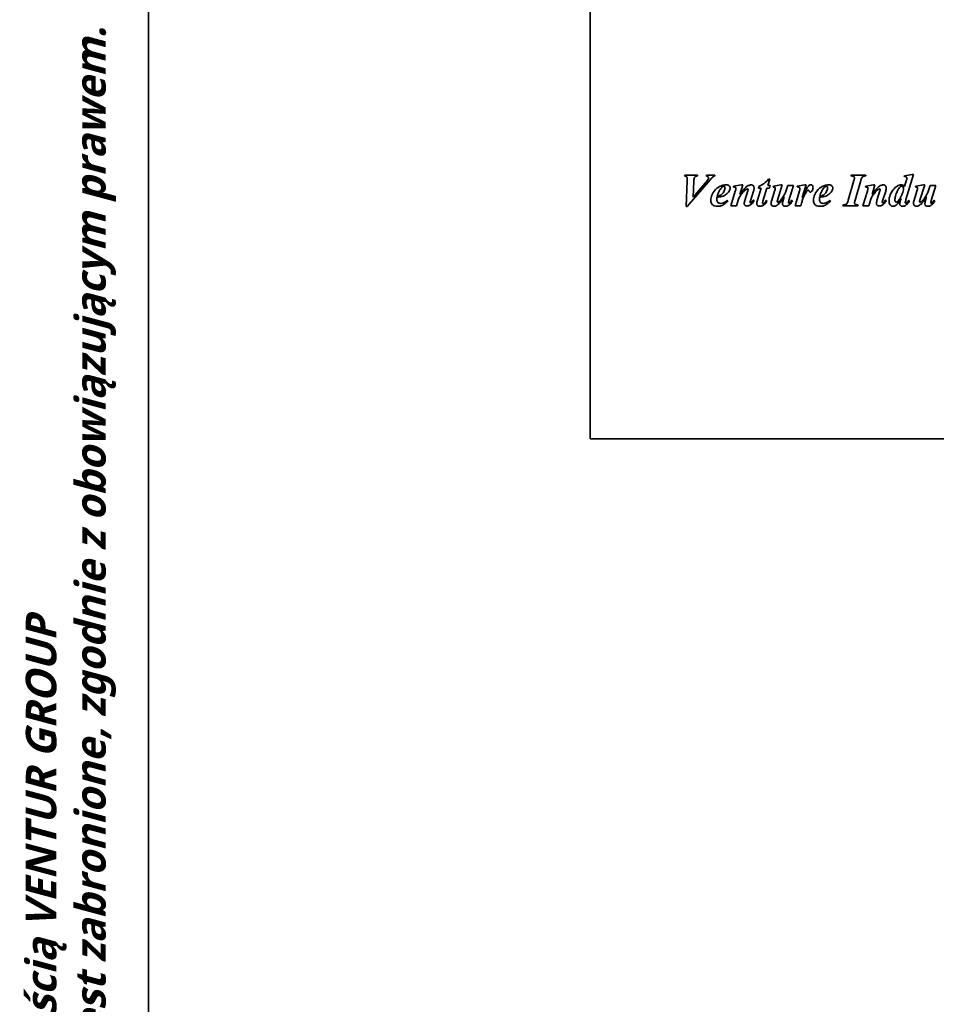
# Model space of a CAD drawing. Header units: millimetres. Extents: x 66 to 1674, y 20 to 1168.
# Tile 3 of 23: x 66 to 306, y 568 to 826. Entities that reach past the tile are written whole.
import ezdxf

# ---------------------------------------------------------------- set-up
doc = ezdxf.new("R2010")
doc.units = ezdxf.units.MM
doc.header["$LTSCALE"] = 4
for name, color, linetype, lineweight, true_color in [('Krawędzie widoczne(ISO)', 7, 'Continuous', 35, 0x262659), ('Symbole(ISO)', 7, 'Continuous', 25, 0x262659), ('Szkic(ISO)', 7, 'Continuous', 35, 0x262659)]:
    doc.layers.add(name, color=color, linetype=linetype, lineweight=lineweight, true_color=true_color)
doc.styles.add('1_5', font='txt')

# ---------------------------------------------------------------- blocks, each defined once
blk = doc.blocks.new('Ramki Ramka A3')
at = {"layer": 'Szkic(ISO)'}
blk.add_line((25, 4.999), (25, 291.999), dxfattribs=at)
blk.add_line((25, 4.999), (25, 291.999), dxfattribs=at)
at = {"layer": 'Symbole(ISO)', "color": 7, "insert": (16.963, 7.464), "char_height": 2, "attachment_point": 1, "rotation": 90, "line_spacing_factor": 0.968047, "style": '1_5'}
blk.add_mtext('\\fTrebuchet MS|b1|i1;\\H2.0000;This drawing remains in the property of VENTUR GROUP.                               Rysunek ten pozostaje własnością VENTUR GROUP\\P\\fTrebuchet MS|b1|i1;\\H2.0000;Unauthorized use is prohibited according to applicable law.                          Ich nieautoryzowane użycie jest zabronione, zgodnie z obowiązującym prawem.', dxfattribs=at)

msp = doc.modelspace()

# ---------------------------------------------------------------- linework, layer by layer
at = {"layer": 'Krawędzie widoczne(ISO)'}
for p, q in [((215.577, 849.478), (215.577, 715.878)), ((240.364, 784.96), (240.292, 784.744)), ((240.364, 784.96), (243.723, 784.96)), ((243.658, 784.744), (243.723, 784.96)), ((246.03, 784.96), (245.945, 784.744)), ((246.03, 784.96), (248.239, 784.96)), ((248.239, 784.744), (248.239, 784.96)), ((283.893, 784.96), (283.828, 784.744)), ((283.893, 784.96), (287.808, 784.96)), ((287.73, 784.744), (287.808, 784.96)), ((297.886, 784.79), (297.834, 784.561)), ((299.913, 785.143), (297.886, 784.79)), ((298.279, 778.548), (300.279, 785.143)), ((299.913, 785.143), (300.279, 785.143)), ((241.004, 783.47), (240.743, 776.777)), ((241.004, 776.777), (246.971, 783.711)), ((242.56, 779.234), (242.749, 783.404)), ((245.677, 782.862), (242.56, 779.234)), ((253.154, 782.078), (253.089, 781.855)), ((255.2, 782.43), (253.154, 782.078)), ((254.808, 779.901), (255.573, 782.43)), ((255.2, 782.43), (255.573, 782.43)), ((260.39, 781.587), (259.39, 778.391)), ((259.749, 782.025), (259.638, 781.587)), ((260.39, 781.587), (259.638, 781.587)), ((260.814, 778.123), (261.886, 781.587)), ((262.553, 781.587), (261.886, 781.587)), ((262.096, 782.267), (262.599, 783.875)), ((262.096, 782.267), (262.756, 782.267)), ((262.279, 783.875), (262.599, 783.875)), ((262.553, 781.587), (262.756, 782.267)), ((263.56, 782.078), (263.507, 781.855)), ((265.553, 782.43), (263.56, 782.078)), ((264.645, 778.424), (265.906, 782.43)), ((265.553, 782.43), (265.906, 782.43)), ((267.305, 782.215), (266.749, 780.411)), ((268.801, 782.267), (267.305, 782.215)), ((267.625, 778.345), (268.801, 782.267)), ((269.801, 782.038), (269.749, 781.868)), ((271.775, 782.43), (269.801, 782.038)), ((271.122, 779.117), (272.167, 782.43)), ((271.775, 782.43), (272.167, 782.43)), ((284.651, 783.522), (283.18, 778.398)), ((284.965, 778.398), (286.422, 783.522)), ((287.749, 782.078), (287.684, 781.855)), ((289.795, 782.43), (287.749, 782.078)), ((289.403, 779.901), (290.167, 782.43)), ((289.795, 782.43), (290.167, 782.43)), ((298.331, 783.43), (297.873, 781.966)), ((300.841, 782.078), (300.788, 781.855)), ((302.834, 782.43), (300.841, 782.078)), ((301.926, 778.424), (303.187, 782.43)), ((302.834, 782.43), (303.187, 782.43)), ((304.586, 782.215), (304.03, 780.411)), ((306.082, 782.267), (304.586, 782.215)), ((304.906, 778.345), (306.082, 782.267)), ((253.573, 780.738), (252.429, 776.96)), ((256.88, 780.816), (256.076, 778.287)), ((257.566, 778.267), (258.37, 780.751)), ((263.867, 780.777), (263.122, 778.417)), ((266.396, 779.274), (266.102, 778.274)), ((270.409, 780.868), (269.285, 776.96)), ((288.167, 780.738), (287.024, 776.96)), ((291.475, 780.816), (290.671, 778.287)), ((292.161, 778.267), (292.965, 780.751)), ((296.978, 778.849), (296.788, 778.247)), ((301.148, 780.777), (300.403, 778.417)), ((303.677, 779.274), (303.383, 778.274)), ((241.004, 776.777), (240.743, 776.777)), ((251.664, 778.215), (251.488, 778.365)), ((253.939, 776.96), (252.429, 776.96)), ((253.939, 776.96), (254.448, 778.711)), ((258.54, 778.326), (258.318, 778.457)), ((261.926, 778.162), (261.716, 778.293)), ((268.547, 778.228), (268.344, 778.365)), ((270.73, 776.96), (269.285, 776.96)), ((278.533, 778.215), (278.357, 778.365)), ((281.808, 777.176), (281.743, 776.96)), ((285.71, 776.96), (281.743, 776.96)), ((285.71, 776.96), (285.769, 777.176)), ((288.533, 776.96), (287.024, 776.96)), ((288.533, 776.96), (289.043, 778.711)), ((293.135, 778.326), (292.913, 778.457)), ((299.207, 778.254), (298.991, 778.365)), ((305.828, 778.228), (305.625, 778.365)), ((215.577, 715.878), (387.077, 715.878))]:
    msp.add_line(p, q, dxfattribs=at)
for points, knots in [([(241.024, 784.084), (241.024, 784.183), (241.012, 784.287), (240.957, 784.439), (240.926, 784.494), (240.856, 784.571), (240.814, 784.609), (240.619, 784.701), (240.462, 784.731), (240.292, 784.744)], [0, 0, 0, 0, 0.029694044, 0.029694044, 0.048692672, 0.048692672, 0.06069679, 0.06069679, 0.079737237, 0.079737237, 0.079737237, 0.079737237]), ([(241.004, 783.47), (241.009, 783.623), (241.014, 783.771), (241.022, 784.005), (241.024, 784.072), (241.024, 784.084)], [0, 0, 0, 0, 0.045916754, 0.045916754, 0.075366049, 0.075366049, 0.075366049, 0.075366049]), ([(243.658, 784.744), (243.53, 784.744), (243.401, 784.727), (243.195, 784.646), (243.117, 784.597), (242.988, 784.472), (242.942, 784.404), (242.807, 784.088), (242.764, 783.765), (242.749, 783.404)], [0, 0, 0, 0, 0.0382483, 0.0382483, 0.06639284, 0.06639284, 0.09206138, 0.09206138, 0.15116177, 0.15116177, 0.15116177, 0.15116177]), ([(245.677, 782.862), (245.99, 783.221), (246.311, 783.612), (246.442, 783.858), (246.499, 783.962), (246.558, 784.157), (246.573, 784.232), (246.573, 784.306)], [0, 0, 0, 0, 0.14282043, 0.14282043, 0.16066302, 0.16066302, 0.17096109, 0.17096109, 0.17096109, 0.17096109]), ([(246.573, 784.306), (246.573, 784.349), (246.565, 784.39), (246.532, 784.469), (246.507, 784.505), (246.431, 784.586), (246.381, 784.617), (246.217, 784.691), (246.079, 784.723), (245.945, 784.744)], [0, 0, 0, 0, 0.012788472, 0.012788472, 0.025855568, 0.025855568, 0.045951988, 0.045951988, 0.082984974, 0.082984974, 0.082984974, 0.082984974]), ([(247.775, 784.535), (247.672, 784.458), (247.551, 784.342), (247.287, 784.071), (247.118, 783.882), (246.971, 783.711)], [0, 0, 0, 0, 0.038620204, 0.038620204, 0.095336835, 0.095336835, 0.095336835, 0.095336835]), ([(248.239, 784.744), (248.151, 784.722), (248.063, 784.693), (247.907, 784.623), (247.838, 784.584), (247.775, 784.535)], [0, 0, 0, 0, 0.027336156, 0.027336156, 0.051113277, 0.051113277, 0.051113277, 0.051113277]), ([(284.788, 784.234), (284.788, 784.295), (284.779, 784.355), (284.737, 784.458), (284.709, 784.5), (284.621, 784.588), (284.57, 784.613), (284.362, 784.699), (284.061, 784.73), (283.828, 784.744)], [0, 0, 0, 0, 0.01817234, 0.01817234, 0.03358083, 0.03358083, 0.05534909, 0.05534909, 0.1694559, 0.1694559, 0.1694559, 0.1694559]), ([(284.651, 783.522), (284.69, 783.654), (284.728, 783.799), (284.772, 784.029), (284.788, 784.138), (284.788, 784.234)], [0, 0, 0, 0, 0.041355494, 0.041355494, 0.06995545, 0.06995545, 0.06995545, 0.06995545]), ([(287.73, 784.744), (287.548, 784.744), (287.358, 784.723), (287.045, 784.609), (286.955, 784.542), (286.829, 784.428), (286.768, 784.344), (286.595, 784.055), (286.498, 783.785), (286.422, 783.522)], [0, 0, 0, 0, 0.05437574, 0.05437574, 0.09990071, 0.09990071, 0.16057011, 0.16057011, 0.31029582, 0.31029582, 0.31029582, 0.31029582]), ([(298.069, 784.581), (298.034, 784.581), (297.997, 784.579), (297.919, 784.572), (297.876, 784.567), (297.834, 784.561)], [0, 0, 0, 0, 0.010690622, 0.010690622, 0.02343122, 0.02343122, 0.02343122, 0.02343122]), ([(298.507, 784.228), (298.507, 784.269), (298.5, 784.308), (298.469, 784.383), (298.446, 784.417), (298.389, 784.476), (298.348, 784.512), (298.253, 784.554), (298.22, 784.564), (298.147, 784.578), (298.108, 784.581), (298.069, 784.581)], [0, 0, 0, 0, 0.012289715, 0.012289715, 0.024435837, 0.024435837, 0.036968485, 0.036968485, 0.043518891, 0.043518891, 0.050701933, 0.050701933, 0.050701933, 0.050701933]), ([(298.331, 783.43), (298.379, 783.581), (298.429, 783.752), (298.487, 784.016), (298.507, 784.133), (298.507, 784.228)], [0, 0, 0, 0, 0.047494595, 0.047494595, 0.080826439, 0.080826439, 0.080826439, 0.080826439]), ([(247.18, 778.359), (247.18, 778.841), (247.285, 779.305), (247.622, 780.111), (247.901, 780.66), (248.912, 781.669), (249.429, 781.95), (249.999, 782.207), (250.242, 782.291), (250.735, 782.402), (250.979, 782.43), (251.226, 782.43)], [0, 0, 0, 0, 0.14493958, 0.14493958, 0.26226174, 0.26226174, 0.37075074, 0.37075074, 0.44723711, 0.44723711, 0.52038222, 0.52038222, 0.52038222, 0.52038222]), ([(248.854, 779.483), (249.409, 779.566), (249.645, 779.676), (250.009, 779.886), (250.188, 780.072), (250.498, 780.422), (250.638, 780.706), (250.771, 781.011), (250.819, 781.149), (250.882, 781.42), (250.899, 781.552), (250.899, 781.685)], [0, 0, 0, 0, 0.1684323, 0.1684323, 0.4616733, 0.4616733, 1.2309216, 1.2309216, 1.8233308, 1.8233308, 2.3682115, 2.3682115, 2.3682115, 2.3682115]), ([(249.939, 781.646), (249.701, 781.385), (249.507, 781.074), (249.144, 780.356), (248.983, 779.915), (248.854, 779.483)], [0, 0, 0, 0, 0.10604725, 0.10604725, 0.24156262, 0.24156262, 0.24156262, 0.24156262]), ([(250.573, 782.038), (250.517, 782.038), (250.462, 782.027), (250.329, 781.978), (250.251, 781.93), (250.095, 781.81), (250.012, 781.728), (249.939, 781.646)], [0, 0, 0, 0, 0.016695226, 0.016695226, 0.042769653, 0.042769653, 0.075902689, 0.075902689, 0.075902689, 0.075902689]), ([(250.899, 781.685), (250.899, 781.739), (250.892, 781.794), (250.852, 781.894), (250.825, 781.926), (250.778, 781.974), (250.745, 781.997), (250.665, 782.031), (250.619, 782.038), (250.573, 782.038)], [0, 0, 0, 0, 0.016177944, 0.016177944, 0.032444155, 0.032444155, 0.057032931, 0.057032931, 0.085315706, 0.085315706, 0.085315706, 0.085315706]), ([(251.226, 782.43), (251.389, 782.43), (251.558, 782.412), (251.856, 782.302), (251.939, 782.231), (252.058, 782.121), (252.12, 782.038), (252.187, 781.89), (252.204, 781.836), (252.227, 781.721), (252.233, 781.661), (252.233, 781.6)], [0, 0, 0, 0, 0.04870341, 0.04870341, 0.09504026, 0.09504026, 0.17922393, 0.17922393, 0.22533582, 0.22533582, 0.2738764, 0.2738764, 0.2738764, 0.2738764]), ([(252.233, 781.6), (252.233, 781.456), (252.212, 781.315), (252.128, 781.031), (252.064, 780.893), (251.984, 780.764)], [0, 0, 0, 0, 0.04327785, 0.04327785, 0.088881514, 0.088881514, 0.088881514, 0.088881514]), ([(253.743, 781.535), (253.743, 781.575), (253.737, 781.615), (253.707, 781.69), (253.686, 781.715), (253.646, 781.756), (253.617, 781.775), (253.523, 781.822), (253.462, 781.833), (253.323, 781.852), (253.202, 781.855), (253.089, 781.855)], [0, 0, 0, 0, 0.01205957, 0.01205957, 0.02425067, 0.02425067, 0.04390745, 0.04390745, 0.08332371, 0.08332371, 0.16645921, 0.16645921, 0.16645921, 0.16645921]), ([(253.573, 780.738), (253.617, 780.889), (253.663, 781.06), (253.719, 781.323), (253.74, 781.442), (253.743, 781.535)], [0, 0, 0, 0, 0.047303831, 0.047303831, 0.080499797, 0.080499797, 0.080499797, 0.080499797]), ([(254.808, 779.901), (255.014, 780.192), (255.239, 780.501), (255.605, 780.979), (255.806, 781.234), (255.978, 781.417)], [0, 0, 0, 0, 0.10693552, 0.10693552, 0.18207979, 0.18207979, 0.18207979, 0.18207979]), ([(255.978, 781.417), (256.32, 781.772), (256.654, 782.058), (257.013, 782.245), (257.167, 782.323), (257.481, 782.41), (257.608, 782.43), (257.736, 782.43)], [0, 0, 0, 0, 0.14789226, 0.14789226, 0.17850336, 0.17850336, 0.19824956, 0.19824956, 0.19824956, 0.19824956]), ([(257.736, 782.43), (257.836, 782.43), (257.932, 782.413), (258.112, 782.338), (258.189, 782.285), (258.342, 782.139), (258.405, 782.049), (258.475, 781.888), (258.495, 781.824), (258.521, 781.686), (258.527, 781.614), (258.527, 781.542)], [0, 0, 0, 0, 0.0298629, 0.0298629, 0.05830239, 0.05830239, 0.09352356, 0.09352356, 0.11538919, 0.11538919, 0.13893266, 0.13893266, 0.13893266, 0.13893266]), ([(258.527, 781.542), (258.527, 781.422), (258.511, 781.299), (258.459, 781.037), (258.417, 780.89), (258.37, 780.751)], [0, 0, 0, 0, 0.035941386, 0.035941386, 0.080191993, 0.080191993, 0.080191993, 0.080191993]), ([(259.749, 782.025), (260.186, 782.192), (260.614, 782.403), (260.999, 782.674), (261.003, 782.676), (261.006, 782.678)], [0, 0, 0, 0, 0.14020322, 0.14020322, 0.1413088, 0.1413088, 0.1413088, 0.1413088]), ([(264.03, 781.555), (264.03, 781.591), (264.024, 781.626), (264.002, 781.68), (263.987, 781.708), (263.933, 781.764), (263.901, 781.786), (263.829, 781.821), (263.792, 781.833), (263.662, 781.853), (263.579, 781.855), (263.507, 781.855)], [0, 0, 0, 0, 0.01083038, 0.01083038, 0.017452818, 0.017452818, 0.023763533, 0.023763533, 0.030604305, 0.030604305, 0.038887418, 0.038887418, 0.038887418, 0.038887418]), ([(263.867, 780.777), (263.909, 780.927), (263.956, 781.102), (264.012, 781.367), (264.03, 781.477), (264.03, 781.555)], [0, 0, 0, 0, 0.046900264, 0.046900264, 0.080891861, 0.080891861, 0.080891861, 0.080891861]), ([(270.52, 781.45), (270.52, 781.506), (270.514, 781.563), (270.479, 781.653), (270.459, 781.686), (270.393, 781.755), (270.351, 781.784), (270.253, 781.83), (270.201, 781.843), (270.006, 781.866), (269.861, 781.868), (269.749, 781.868)], [0, 0, 0, 0, 0.016660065, 0.016660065, 0.028964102, 0.028964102, 0.043477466, 0.043477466, 0.0594863, 0.0594863, 0.081502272, 0.081502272, 0.081502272, 0.081502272]), ([(270.409, 780.868), (270.438, 780.982), (270.47, 781.116), (270.508, 781.313), (270.52, 781.394), (270.52, 781.45)], [0, 0, 0, 0, 0.035187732, 0.035187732, 0.060047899, 0.060047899, 0.060047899, 0.060047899]), ([(271.122, 779.117), (271.323, 779.572), (271.539, 780.043), (272.022, 781.023), (272.414, 781.77), (272.73, 782.097)], [0, 0, 0, 0, 0.14949151, 0.14949151, 0.33091455, 0.33091455, 0.33091455, 0.33091455]), ([(272.73, 782.097), (272.824, 782.196), (272.934, 782.286), (273.11, 782.374), (273.166, 782.395), (273.281, 782.423), (273.338, 782.43), (273.396, 782.43)], [0, 0, 0, 0, 0.041112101, 0.041112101, 0.059143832, 0.059143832, 0.076540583, 0.076540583, 0.076540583, 0.076540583]), ([(273.396, 782.43), (273.466, 782.43), (273.534, 782.419), (273.656, 782.369), (273.706, 782.335), (273.789, 782.254), (273.835, 782.199), (273.896, 782.059), (273.912, 782.001), (273.934, 781.875), (273.939, 781.806), (273.939, 781.738)], [0, 0, 0, 0, 0.020933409, 0.020933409, 0.039426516, 0.039426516, 0.055586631, 0.055586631, 0.065835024, 0.065835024, 0.077607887, 0.077607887, 0.077607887, 0.077607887]), ([(273.939, 781.738), (273.939, 781.561), (273.919, 781.385), (273.826, 781.057), (273.758, 780.911), (273.664, 780.777)], [0, 0, 0, 0, 0.05296573, 0.05296573, 0.1020289, 0.1020289, 0.1020289, 0.1020289]), ([(274.05, 778.359), (274.05, 778.841), (274.155, 779.305), (274.491, 780.111), (274.771, 780.66), (275.782, 781.669), (276.299, 781.95), (276.868, 782.207), (277.112, 782.291), (277.605, 782.402), (277.849, 782.43), (278.096, 782.43)], [0, 0, 0, 0, 0.14493958, 0.14493958, 0.26226174, 0.26226174, 0.37075074, 0.37075074, 0.44723711, 0.44723711, 0.52038222, 0.52038222, 0.52038222, 0.52038222]), ([(275.723, 779.483), (276.278, 779.566), (276.515, 779.676), (276.878, 779.886), (277.057, 780.072), (277.367, 780.422), (277.508, 780.706), (277.64, 781.011), (277.688, 781.149), (277.751, 781.42), (277.769, 781.552), (277.769, 781.685)], [0, 0, 0, 0, 0.1684323, 0.1684323, 0.4616733, 0.4616733, 1.2309216, 1.2309216, 1.8233308, 1.8233308, 2.3682115, 2.3682115, 2.3682115, 2.3682115]), ([(276.808, 781.646), (276.57, 781.385), (276.376, 781.074), (276.013, 780.356), (275.852, 779.915), (275.723, 779.483)], [0, 0, 0, 0, 0.10604725, 0.10604725, 0.24156262, 0.24156262, 0.24156262, 0.24156262]), ([(277.442, 782.038), (277.386, 782.038), (277.332, 782.027), (277.198, 781.978), (277.12, 781.93), (276.964, 781.81), (276.882, 781.728), (276.808, 781.646)], [0, 0, 0, 0, 0.016695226, 0.016695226, 0.042769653, 0.042769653, 0.075902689, 0.075902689, 0.075902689, 0.075902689]), ([(277.769, 781.685), (277.769, 781.739), (277.761, 781.794), (277.721, 781.894), (277.694, 781.926), (277.647, 781.974), (277.614, 781.997), (277.534, 782.031), (277.488, 782.038), (277.442, 782.038)], [0, 0, 0, 0, 0.016177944, 0.016177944, 0.032444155, 0.032444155, 0.057032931, 0.057032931, 0.085315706, 0.085315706, 0.085315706, 0.085315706]), ([(278.096, 782.43), (278.258, 782.43), (278.427, 782.412), (278.725, 782.302), (278.808, 782.231), (278.927, 782.121), (278.989, 782.038), (279.056, 781.89), (279.073, 781.836), (279.097, 781.721), (279.102, 781.661), (279.102, 781.6)], [0, 0, 0, 0, 0.04870341, 0.04870341, 0.09504026, 0.09504026, 0.17922393, 0.17922393, 0.22533582, 0.22533582, 0.2738764, 0.2738764, 0.2738764, 0.2738764]), ([(279.102, 781.6), (279.102, 781.456), (279.081, 781.315), (278.997, 781.031), (278.933, 780.893), (278.854, 780.764)], [0, 0, 0, 0, 0.04327785, 0.04327785, 0.088881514, 0.088881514, 0.088881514, 0.088881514]), ([(288.337, 781.535), (288.337, 781.575), (288.332, 781.615), (288.301, 781.69), (288.281, 781.715), (288.241, 781.756), (288.211, 781.775), (288.117, 781.822), (288.057, 781.833), (287.917, 781.852), (287.796, 781.855), (287.684, 781.855)], [0, 0, 0, 0, 0.01205957, 0.01205957, 0.02425067, 0.02425067, 0.04390745, 0.04390745, 0.08332371, 0.08332371, 0.16645921, 0.16645921, 0.16645921, 0.16645921]), ([(288.167, 780.738), (288.211, 780.889), (288.258, 781.06), (288.314, 781.323), (288.335, 781.442), (288.337, 781.535)], [0, 0, 0, 0, 0.047303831, 0.047303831, 0.080499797, 0.080499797, 0.080499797, 0.080499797]), ([(289.403, 779.901), (289.609, 780.192), (289.834, 780.501), (290.2, 780.979), (290.401, 781.234), (290.573, 781.417)], [0, 0, 0, 0, 0.10693552, 0.10693552, 0.18207979, 0.18207979, 0.18207979, 0.18207979]), ([(290.573, 781.417), (290.915, 781.772), (291.249, 782.058), (291.608, 782.245), (291.762, 782.323), (292.076, 782.41), (292.203, 782.43), (292.331, 782.43)], [0, 0, 0, 0, 0.14789226, 0.14789226, 0.17850336, 0.17850336, 0.19824956, 0.19824956, 0.19824956, 0.19824956]), ([(292.331, 782.43), (292.43, 782.43), (292.527, 782.413), (292.706, 782.338), (292.784, 782.285), (292.937, 782.139), (293, 782.049), (293.07, 781.888), (293.089, 781.824), (293.116, 781.686), (293.122, 781.614), (293.122, 781.542)], [0, 0, 0, 0, 0.0298629, 0.0298629, 0.05830239, 0.05830239, 0.09352356, 0.09352356, 0.11538919, 0.11538919, 0.13893266, 0.13893266, 0.13893266, 0.13893266]), ([(293.122, 781.542), (293.122, 781.422), (293.106, 781.299), (293.054, 781.037), (293.012, 780.89), (292.965, 780.751)], [0, 0, 0, 0, 0.035941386, 0.035941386, 0.080191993, 0.080191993, 0.080191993, 0.080191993]), ([(293.834, 778.208), (293.834, 778.756), (293.949, 779.283), (294.221, 779.936), (294.471, 780.527), (295.201, 781.477), (295.576, 781.847), (296.16, 782.22), (296.35, 782.297), (296.676, 782.399), (296.858, 782.43), (297.043, 782.43)], [0, 0, 0, 0, 0.16478217, 0.16478217, 0.21222064, 0.21222064, 0.24369095, 0.24369095, 0.26254227, 0.26254227, 0.28488027, 0.28488027, 0.28488027, 0.28488027]), ([(296.73, 781.901), (296.595, 781.781), (296.474, 781.618), (296.221, 781.223), (296.081, 780.937), (295.845, 780.403), (295.65, 779.934), (295.437, 779.124), (295.377, 778.787), (295.377, 778.463)], [0, 0, 0, 0, 0.05428668, 0.05428668, 0.14141493, 0.14141493, 0.23073198, 0.23073198, 0.28703431, 0.28703431, 0.28703431, 0.28703431]), ([(296.128, 778.097), (296.331, 778.276), (296.507, 778.51), (296.953, 779.206), (297.192, 779.759), (297.497, 780.542), (297.625, 781.009), (297.625, 781.404)], [0, 0, 0, 0, 0.08111457, 0.08111457, 0.2490169, 0.2490169, 0.5036636, 0.5036636, 0.5036636, 0.5036636]), ([(297.148, 782.097), (297.094, 782.097), (297.042, 782.086), (296.895, 782.032), (296.806, 781.969), (296.73, 781.901)], [0, 0, 0, 0, 0.01613387, 0.01613387, 0.046820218, 0.046820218, 0.046820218, 0.046820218]), ([(297.043, 782.43), (297.161, 782.43), (297.275, 782.411), (297.454, 782.337), (297.525, 782.296), (297.704, 782.149), (297.795, 782.056), (297.873, 781.966)], [0, 0, 0, 0, 0.035232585, 0.035232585, 0.057962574, 0.057962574, 0.082223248, 0.082223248, 0.082223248, 0.082223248]), ([(297.625, 781.404), (297.625, 781.518), (297.614, 781.64), (297.558, 781.814), (297.527, 781.877), (297.467, 781.947), (297.428, 781.992), (297.337, 782.052), (297.302, 782.069), (297.226, 782.092), (297.187, 782.097), (297.148, 782.097)], [0, 0, 0, 0, 0.033969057, 0.033969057, 0.054840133, 0.054840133, 0.061446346, 0.061446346, 0.065221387, 0.065221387, 0.068970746, 0.068970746, 0.068970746, 0.068970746]), ([(301.311, 781.555), (301.311, 781.591), (301.305, 781.626), (301.283, 781.68), (301.269, 781.708), (301.214, 781.764), (301.182, 781.786), (301.11, 781.821), (301.073, 781.833), (300.943, 781.853), (300.86, 781.855), (300.788, 781.855)], [0, 0, 0, 0, 0.01083038, 0.01083038, 0.017452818, 0.017452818, 0.023763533, 0.023763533, 0.030604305, 0.030604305, 0.038887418, 0.038887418, 0.038887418, 0.038887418]), ([(301.148, 780.777), (301.191, 780.927), (301.237, 781.102), (301.293, 781.367), (301.311, 781.477), (301.311, 781.555)], [0, 0, 0, 0, 0.046900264, 0.046900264, 0.080891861, 0.080891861, 0.080891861, 0.080891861]), ([(248.801, 779.176), (248.786, 779.062), (248.772, 778.944), (248.755, 778.736), (248.749, 778.636), (248.749, 778.542)], [0, 0, 0, 0, 0.034438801, 0.034438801, 0.062764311, 0.062764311, 0.062764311, 0.062764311]), ([(249.958, 779.352), (249.796, 779.308), (249.62, 779.275), (249.241, 779.217), (249.016, 779.193), (248.801, 779.176)], [0, 0, 0, 0, 0.05041163, 0.05041163, 0.11529702, 0.11529702, 0.11529702, 0.11529702]), ([(251.984, 780.764), (251.787, 780.441), (251.538, 780.164), (251.017, 779.786), (250.603, 779.528), (249.958, 779.352)], [0, 0, 0, 0, 0.11364175, 0.11364175, 0.1931077, 0.1931077, 0.1931077, 0.1931077]), ([(256.174, 781.038), (255.859, 780.761), (255.575, 780.434), (254.999, 779.665), (254.707, 779.187), (254.448, 778.711)], [0, 0, 0, 0, 0.12596929, 0.12596929, 0.28866366, 0.28866366, 0.28866366, 0.28866366]), ([(256.769, 781.345), (256.715, 781.345), (256.661, 781.334), (256.474, 781.27), (256.327, 781.171), (256.174, 781.038)], [0, 0, 0, 0, 0.016172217, 0.016172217, 0.059204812, 0.059204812, 0.059204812, 0.059204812]), ([(256.965, 781.182), (256.965, 781.2), (256.962, 781.217), (256.948, 781.25), (256.937, 781.265), (256.912, 781.292), (256.892, 781.31), (256.85, 781.331), (256.835, 781.336), (256.802, 781.344), (256.786, 781.345), (256.769, 781.345)], [0, 0, 0, 0, 0.00536264, 0.00536264, 0.010830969, 0.010830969, 0.016322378, 0.016322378, 0.019227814, 0.019227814, 0.022235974, 0.022235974, 0.022235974, 0.022235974]), ([(256.88, 780.816), (256.903, 780.884), (256.927, 780.961), (256.955, 781.083), (256.965, 781.137), (256.965, 781.182)], [0, 0, 0, 0, 0.021673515, 0.021673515, 0.037398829, 0.037398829, 0.037398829, 0.037398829]), ([(266.396, 779.274), (266.207, 778.997), (266.004, 778.704), (265.665, 778.236), (265.457, 777.958), (265.292, 777.77)], [0, 0, 0, 0, 0.10055034, 0.10055034, 0.17554661, 0.17554661, 0.17554661, 0.17554661]), ([(265.416, 778.391), (265.629, 778.627), (265.828, 778.893), (266.274, 779.553), (266.525, 779.987), (266.749, 780.411)], [0, 0, 0, 0, 0.09547264, 0.09547264, 0.23929755, 0.23929755, 0.23929755, 0.23929755]), ([(272.553, 781.012), (272.514, 780.991), (272.474, 780.958), (272.377, 780.864), (272.262, 780.747), (271.819, 780.02), (271.406, 779.094), (271.112, 778.27), (271.001, 777.9), (270.852, 777.394), (270.79, 777.175), (270.73, 776.96)], [0, 0, 0, 0, 0.01340647, 0.01340647, 0.03566767, 0.03566767, 0.07675092, 0.07675092, 0.09734499, 0.09734499, 0.11232346, 0.11232346, 0.11232346, 0.11232346]), ([(272.671, 781.045), (272.652, 781.045), (272.633, 781.042), (272.594, 781.031), (272.573, 781.022), (272.553, 781.012)], [0, 0, 0, 0, 0.005625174, 0.005625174, 0.012267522, 0.012267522, 0.012267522, 0.012267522]), ([(273.279, 780.528), (273.228, 780.528), (273.178, 780.537), (273.09, 780.573), (273.053, 780.597), (272.972, 780.677), (272.945, 780.73), (272.872, 780.868), (272.814, 780.968), (272.767, 781.01), (272.756, 781.018), (272.734, 781.03), (272.722, 781.036), (272.696, 781.043), (272.684, 781.045), (272.671, 781.045)], [0, 0, 0, 0, 0.0152511, 0.0152511, 0.02860892, 0.02860892, 0.04929581, 0.04929581, 0.13145711, 0.13145711, 0.15080557, 0.15080557, 0.17520852, 0.17520852, 0.19847099, 0.19847099, 0.19847099, 0.19847099]), ([(273.664, 780.777), (273.616, 780.706), (273.556, 780.638), (273.452, 780.571), (273.419, 780.555), (273.349, 780.534), (273.314, 780.528), (273.279, 780.528)], [0, 0, 0, 0, 0.025840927, 0.025840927, 0.03689606, 0.03689606, 0.047626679, 0.047626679, 0.047626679, 0.047626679]), ([(275.671, 779.176), (275.655, 779.062), (275.641, 778.944), (275.624, 778.736), (275.618, 778.636), (275.618, 778.542)], [0, 0, 0, 0, 0.034438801, 0.034438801, 0.062764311, 0.062764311, 0.062764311, 0.062764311]), ([(276.828, 779.352), (276.665, 779.308), (276.489, 779.275), (276.11, 779.217), (275.886, 779.193), (275.671, 779.176)], [0, 0, 0, 0, 0.05041163, 0.05041163, 0.11529702, 0.11529702, 0.11529702, 0.11529702]), ([(278.854, 780.764), (278.656, 780.441), (278.407, 780.164), (277.886, 779.786), (277.473, 779.528), (276.828, 779.352)], [0, 0, 0, 0, 0.11364175, 0.11364175, 0.1931077, 0.1931077, 0.1931077, 0.1931077]), ([(290.769, 781.038), (290.454, 780.761), (290.17, 780.434), (289.593, 779.665), (289.301, 779.187), (289.043, 778.711)], [0, 0, 0, 0, 0.12596929, 0.12596929, 0.28866366, 0.28866366, 0.28866366, 0.28866366]), ([(291.364, 781.345), (291.31, 781.345), (291.256, 781.334), (291.069, 781.27), (290.921, 781.171), (290.769, 781.038)], [0, 0, 0, 0, 0.016172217, 0.016172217, 0.059204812, 0.059204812, 0.059204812, 0.059204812]), ([(291.56, 781.182), (291.56, 781.2), (291.556, 781.217), (291.542, 781.25), (291.532, 781.265), (291.507, 781.292), (291.487, 781.31), (291.445, 781.331), (291.429, 781.336), (291.397, 781.344), (291.38, 781.345), (291.364, 781.345)], [0, 0, 0, 0, 0.00536264, 0.00536264, 0.010830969, 0.010830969, 0.016322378, 0.016322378, 0.019227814, 0.019227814, 0.022235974, 0.022235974, 0.022235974, 0.022235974]), ([(291.475, 780.816), (291.498, 780.884), (291.522, 780.961), (291.55, 781.083), (291.56, 781.137), (291.56, 781.182)], [0, 0, 0, 0, 0.021673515, 0.021673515, 0.037398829, 0.037398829, 0.037398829, 0.037398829]), ([(296.978, 778.849), (296.805, 778.545), (296.613, 778.228), (296.197, 777.631), (295.945, 777.317), (295.69, 777.117)], [0, 0, 0, 0, 0.10499709, 0.10499709, 0.21862149, 0.21862149, 0.21862149, 0.21862149]), ([(303.677, 779.274), (303.488, 778.997), (303.285, 778.704), (302.946, 778.236), (302.738, 777.958), (302.573, 777.77)], [0, 0, 0, 0, 0.10055034, 0.10055034, 0.17554661, 0.17554661, 0.17554661, 0.17554661]), ([(302.697, 778.391), (302.91, 778.627), (303.11, 778.893), (303.555, 779.553), (303.806, 779.987), (304.03, 780.411)], [0, 0, 0, 0, 0.09547264, 0.09547264, 0.23929755, 0.23929755, 0.23929755, 0.23929755]), ([(248.919, 776.796), (248.645, 776.796), (248.351, 776.824), (247.94, 776.966), (247.796, 777.04), (247.613, 777.201), (247.572, 777.25), (247.426, 777.438), (247.333, 777.604), (247.209, 777.972), (247.18, 778.163), (247.18, 778.359)], [0, 0, 0, 0, 0.08207531, 0.08207531, 0.13022519, 0.13022519, 0.15515279, 0.15515279, 0.26317841, 0.26317841, 0.3722432, 0.3722432, 0.3722432, 0.3722432]), ([(248.749, 778.542), (248.749, 778.396), (248.77, 778.25), (248.877, 777.983), (248.949, 777.892), (249.09, 777.749), (249.181, 777.686), (249.414, 777.589), (249.551, 777.568), (249.69, 777.568)], [0, 0, 0, 0, 0.04388173, 0.04388173, 0.08633393, 0.08633393, 0.14054022, 0.14054022, 0.20724206, 0.20724206, 0.20724206, 0.20724206]), ([(251.664, 778.215), (251.385, 777.901), (251.066, 777.592), (250.495, 777.195), (250.206, 777.031), (249.535, 776.835), (249.229, 776.796), (248.919, 776.796)], [0, 0, 0, 0, 0.1262899, 0.1262899, 0.20886352, 0.20886352, 0.27455854, 0.27455854, 0.27455854, 0.27455854]), ([(249.69, 777.568), (249.954, 777.568), (250.209, 777.62), (250.643, 777.79), (250.966, 777.943), (251.488, 778.365)], [0, 0, 0, 0, 0.07918472, 0.07918472, 0.13982905, 0.13982905, 0.13982905, 0.13982905]), ([(255.926, 777.548), (255.926, 777.645), (255.943, 777.755), (255.991, 777.993), (256.033, 778.147), (256.076, 778.287)], [0, 0, 0, 0, 0.029096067, 0.029096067, 0.073336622, 0.073336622, 0.073336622, 0.073336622]), ([(256.71, 776.888), (256.585, 776.888), (256.457, 776.904), (256.23, 776.992), (256.161, 777.049), (256.058, 777.148), (256.009, 777.215), (255.959, 777.332), (255.946, 777.373), (255.93, 777.459), (255.926, 777.503), (255.926, 777.548)], [0, 0, 0, 0, 0.03746292, 0.03746292, 0.07305254, 0.07305254, 0.12455426, 0.12455426, 0.15080236, 0.15080236, 0.17812698, 0.17812698, 0.17812698, 0.17812698]), ([(258.54, 778.326), (258.356, 778.022), (258.137, 777.713), (257.702, 777.276), (257.49, 777.11), (257.164, 776.967), (257.076, 776.938), (256.894, 776.898), (256.802, 776.888), (256.71, 776.888)], [0, 0, 0, 0, 0.10679773, 0.10679773, 0.1850328, 0.1850328, 0.21307856, 0.21307856, 0.24076468, 0.24076468, 0.24076468, 0.24076468]), ([(257.566, 778.267), (257.54, 778.185), (257.51, 778.086), (257.476, 777.95), (257.462, 777.884), (257.462, 777.842)], [0, 0, 0, 0, 0.026027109, 0.026027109, 0.041652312, 0.041652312, 0.041652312, 0.041652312]), ([(257.462, 777.842), (257.462, 777.823), (257.465, 777.804), (257.481, 777.767), (257.492, 777.75), (257.518, 777.722), (257.534, 777.708), (257.56, 777.694), (257.568, 777.691), (257.583, 777.686), (257.591, 777.685), (257.599, 777.685)], [0, 0, 0, 0, 0.005819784, 0.005819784, 0.012024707, 0.012024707, 0.017268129, 0.017268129, 0.019342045, 0.019342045, 0.021289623, 0.021289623, 0.021289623, 0.021289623]), ([(257.599, 777.685), (257.617, 777.685), (257.634, 777.689), (257.677, 777.705), (257.701, 777.72), (257.723, 777.738)], [0, 0, 0, 0, 0.005423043, 0.005423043, 0.01369835, 0.01369835, 0.01369835, 0.01369835]), ([(257.723, 777.738), (257.798, 777.798), (257.868, 777.868), (258.009, 778.026), (258.081, 778.12), (258.148, 778.215)], [0, 0, 0, 0, 0.028959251, 0.028959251, 0.063745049, 0.063745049, 0.063745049, 0.063745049]), ([(258.148, 778.215), (258.169, 778.246), (258.195, 778.283), (258.249, 778.361), (258.285, 778.411), (258.318, 778.457)], [0, 0, 0, 0, 0.011386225, 0.011386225, 0.028512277, 0.028512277, 0.028512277, 0.028512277]), ([(259.226, 777.515), (259.226, 777.639), (259.242, 777.769), (259.295, 778.057), (259.34, 778.229), (259.39, 778.391)], [0, 0, 0, 0, 0.037115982, 0.037115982, 0.088173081, 0.088173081, 0.088173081, 0.088173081]), ([(260.069, 776.796), (259.935, 776.796), (259.796, 776.813), (259.55, 776.907), (259.478, 776.968), (259.371, 777.07), (259.319, 777.142), (259.264, 777.269), (259.25, 777.315), (259.231, 777.413), (259.226, 777.464), (259.226, 777.515)], [0, 0, 0, 0, 0.04045101, 0.04045101, 0.07881015, 0.07881015, 0.13786256, 0.13786256, 0.17001039, 0.17001039, 0.20379771, 0.20379771, 0.20379771, 0.20379771]), ([(261.926, 778.162), (261.753, 777.861), (261.541, 777.564), (261.028, 777.092), (260.791, 776.976), (260.452, 776.839), (260.264, 776.796), (260.069, 776.796)], [0, 0, 0, 0, 0.1044351, 0.1044351, 0.20927122, 0.20927122, 0.32757905, 0.32757905, 0.32757905, 0.32757905]), ([(260.814, 778.123), (260.785, 778.034), (260.757, 777.937), (260.723, 777.779), (260.71, 777.701), (260.71, 777.633)], [0, 0, 0, 0, 0.028175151, 0.028175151, 0.048599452, 0.048599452, 0.048599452, 0.048599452]), ([(260.71, 777.633), (260.71, 777.617), (260.713, 777.602), (260.725, 777.572), (260.734, 777.559), (260.758, 777.533), (260.776, 777.52), (260.809, 777.503), (260.823, 777.498), (260.851, 777.491), (260.865, 777.489), (260.88, 777.489)], [0, 0, 0, 0, 0.004811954, 0.004811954, 0.00960322, 0.00960322, 0.015443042, 0.015443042, 0.019188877, 0.019188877, 0.022988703, 0.022988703, 0.022988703, 0.022988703]), ([(260.88, 777.489), (260.914, 777.489), (260.948, 777.496), (261.019, 777.524), (261.056, 777.547), (261.089, 777.574)], [0, 0, 0, 0, 0.010342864, 0.010342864, 0.023114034, 0.023114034, 0.023114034, 0.023114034]), ([(261.089, 777.574), (261.191, 777.654), (261.29, 777.756), (261.495, 777.99), (261.612, 778.145), (261.716, 778.293)], [0, 0, 0, 0, 0.038826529, 0.038826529, 0.093611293, 0.093611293, 0.093611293, 0.093611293]), ([(262.952, 777.607), (262.952, 777.719), (262.97, 777.84), (263.024, 778.105), (263.072, 778.267), (263.122, 778.417)], [0, 0, 0, 0, 0.033738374, 0.033738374, 0.081549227, 0.081549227, 0.081549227, 0.081549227]), ([(263.716, 776.796), (263.617, 776.796), (263.521, 776.814), (263.344, 776.887), (263.267, 776.939), (263.105, 777.093), (263.054, 777.18), (262.998, 777.306), (262.981, 777.363), (262.957, 777.482), (262.952, 777.544), (262.952, 777.607)], [0, 0, 0, 0, 0.0297439, 0.0297439, 0.05773506, 0.05773506, 0.09688606, 0.09688606, 0.12637759, 0.12637759, 0.15757041, 0.15757041, 0.15757041, 0.15757041]), ([(265.292, 777.77), (265.061, 777.517), (264.804, 777.262), (264.376, 776.962), (264.235, 776.907), (263.996, 776.824), (263.858, 776.796), (263.716, 776.796)], [0, 0, 0, 0, 0.10283376, 0.10283376, 0.18231012, 0.18231012, 0.28254722, 0.28254722, 0.28254722, 0.28254722]), ([(264.645, 778.424), (264.621, 778.35), (264.595, 778.265), (264.563, 778.133), (264.553, 778.078), (264.553, 778.038)], [0, 0, 0, 0, 0.023251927, 0.023251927, 0.040487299, 0.040487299, 0.040487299, 0.040487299]), ([(264.553, 778.038), (264.553, 778.023), (264.556, 778.008), (264.565, 777.987), (264.569, 777.979), (264.579, 777.965), (264.585, 777.959), (264.592, 777.953)], [0, 0, 0, 0, 0.0045439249, 0.0045439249, 0.007102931, 0.007102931, 0.0097695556, 0.0097695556, 0.0097695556, 0.0097695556]), ([(264.592, 777.953), (264.607, 777.939), (264.624, 777.927), (264.662, 777.911), (264.683, 777.908), (264.703, 777.908)], [0, 0, 0, 0, 0.006230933, 0.006230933, 0.012492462, 0.012492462, 0.012492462, 0.012492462]), ([(264.703, 777.908), (264.745, 777.908), (264.787, 777.916), (264.9, 777.955), (264.972, 777.998), (265.17, 778.137), (265.305, 778.27), (265.416, 778.391)], [0, 0, 0, 0, 0.012582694, 0.012582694, 0.035812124, 0.035812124, 0.085539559, 0.085539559, 0.085539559, 0.085539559]), ([(265.945, 777.47), (265.945, 777.584), (265.961, 777.704), (266.011, 777.969), (266.055, 778.126), (266.102, 778.274)], [0, 0, 0, 0, 0.034371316, 0.034371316, 0.081135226, 0.081135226, 0.081135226, 0.081135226]), ([(266.736, 776.796), (266.609, 776.796), (266.48, 776.813), (266.257, 776.901), (266.185, 776.955), (266.075, 777.062), (266.029, 777.127), (265.979, 777.242), (265.966, 777.285), (265.949, 777.375), (265.945, 777.422), (265.945, 777.47)], [0, 0, 0, 0, 0.03808287, 0.03808287, 0.07187371, 0.07187371, 0.10958225, 0.10958225, 0.13047817, 0.13047817, 0.15255368, 0.15255368, 0.15255368, 0.15255368]), ([(268.547, 778.228), (268.373, 777.927), (268.165, 777.622), (267.74, 777.185), (267.528, 777.019), (267.201, 776.876), (267.111, 776.846), (266.925, 776.806), (266.831, 776.796), (266.736, 776.796)], [0, 0, 0, 0, 0.10445188, 0.10445188, 0.18305615, 0.18305615, 0.21152465, 0.21152465, 0.23994934, 0.23994934, 0.23994934, 0.23994934]), ([(267.625, 778.345), (267.591, 778.227), (267.55, 778.079), (267.499, 777.878), (267.481, 777.8), (267.481, 777.77)], [0, 0, 0, 0, 0.037000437, 0.037000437, 0.063041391, 0.063041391, 0.063041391, 0.063041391]), ([(267.481, 777.77), (267.481, 777.757), (267.484, 777.744), (267.495, 777.714), (267.506, 777.697), (267.535, 777.661), (267.551, 777.648), (267.573, 777.636), (267.582, 777.632), (267.6, 777.628), (267.609, 777.627), (267.618, 777.627)], [0, 0, 0, 0, 0.004041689, 0.004041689, 0.009741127, 0.009741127, 0.01807517, 0.01807517, 0.022959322, 0.022959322, 0.027772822, 0.027772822, 0.027772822, 0.027772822]), ([(267.618, 777.627), (267.641, 777.627), (267.663, 777.631), (267.718, 777.652), (267.749, 777.674), (267.775, 777.698)], [0, 0, 0, 0, 0.006876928, 0.006876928, 0.01768403, 0.01768403, 0.01768403, 0.01768403]), ([(267.775, 777.698), (267.858, 777.761), (267.944, 777.852), (268.133, 778.073), (268.246, 778.226), (268.344, 778.365)], [0, 0, 0, 0, 0.030982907, 0.030982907, 0.075057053, 0.075057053, 0.075057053, 0.075057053]), ([(275.788, 776.796), (275.515, 776.796), (275.22, 776.824), (274.809, 776.966), (274.666, 777.04), (274.482, 777.201), (274.442, 777.25), (274.295, 777.438), (274.202, 777.604), (274.078, 777.972), (274.05, 778.163), (274.05, 778.359)], [0, 0, 0, 0, 0.08207531, 0.08207531, 0.13022519, 0.13022519, 0.15515279, 0.15515279, 0.26317841, 0.26317841, 0.3722432, 0.3722432, 0.3722432, 0.3722432]), ([(275.618, 778.542), (275.618, 778.396), (275.639, 778.25), (275.746, 777.983), (275.818, 777.892), (275.959, 777.749), (276.051, 777.686), (276.283, 777.589), (276.421, 777.568), (276.56, 777.568)], [0, 0, 0, 0, 0.04388173, 0.04388173, 0.08633393, 0.08633393, 0.14054022, 0.14054022, 0.20724206, 0.20724206, 0.20724206, 0.20724206]), ([(278.533, 778.215), (278.254, 777.901), (277.936, 777.592), (277.364, 777.195), (277.076, 777.031), (276.404, 776.835), (276.098, 776.796), (275.788, 776.796)], [0, 0, 0, 0, 0.1262899, 0.1262899, 0.20886352, 0.20886352, 0.27455854, 0.27455854, 0.27455854, 0.27455854]), ([(276.56, 777.568), (276.824, 777.568), (277.079, 777.62), (277.513, 777.79), (277.835, 777.943), (278.357, 778.365)], [0, 0, 0, 0, 0.07918472, 0.07918472, 0.13982905, 0.13982905, 0.13982905, 0.13982905]), ([(281.808, 777.176), (282, 777.176), (282.208, 777.193), (282.495, 777.286), (282.596, 777.334), (282.718, 777.435), (282.789, 777.5), (283.001, 777.846), (283.102, 778.127), (283.18, 778.398)], [0, 0, 0, 0, 0.0575352, 0.0575352, 0.0903394, 0.0903394, 0.10513927, 0.10513927, 0.12760773, 0.12760773, 0.12760773, 0.12760773]), ([(284.965, 778.398), (284.924, 778.261), (284.878, 778.102), (284.82, 777.847), (284.801, 777.743), (284.801, 777.672)], [0, 0, 0, 0, 0.043051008, 0.043051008, 0.078550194, 0.078550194, 0.078550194, 0.078550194]), ([(284.801, 777.672), (284.801, 777.616), (284.81, 777.56), (284.845, 777.474), (284.864, 777.443), (284.912, 777.386), (284.94, 777.361), (284.971, 777.339)], [0, 0, 0, 0, 0.016983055, 0.016983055, 0.027932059, 0.027932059, 0.039385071, 0.039385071, 0.039385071, 0.039385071]), ([(284.971, 777.339), (285.019, 777.305), (285.076, 777.28), (285.294, 777.206), (285.515, 777.181), (285.769, 777.176)], [0, 0, 0, 0, 0.017635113, 0.017635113, 0.068941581, 0.068941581, 0.068941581, 0.068941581]), ([(290.52, 777.548), (290.52, 777.645), (290.538, 777.755), (290.585, 777.993), (290.628, 778.147), (290.671, 778.287)], [0, 0, 0, 0, 0.029096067, 0.029096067, 0.073336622, 0.073336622, 0.073336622, 0.073336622]), ([(291.305, 776.888), (291.18, 776.888), (291.052, 776.904), (290.825, 776.992), (290.756, 777.049), (290.653, 777.148), (290.604, 777.215), (290.554, 777.332), (290.541, 777.373), (290.524, 777.459), (290.52, 777.503), (290.52, 777.548)], [0, 0, 0, 0, 0.03746292, 0.03746292, 0.07305254, 0.07305254, 0.12455426, 0.12455426, 0.15080236, 0.15080236, 0.17812698, 0.17812698, 0.17812698, 0.17812698]), ([(293.135, 778.326), (292.951, 778.022), (292.732, 777.713), (292.297, 777.276), (292.084, 777.11), (291.759, 776.967), (291.671, 776.938), (291.489, 776.898), (291.397, 776.888), (291.305, 776.888)], [0, 0, 0, 0, 0.10679773, 0.10679773, 0.1850328, 0.1850328, 0.21307856, 0.21307856, 0.24076468, 0.24076468, 0.24076468, 0.24076468]), ([(292.161, 778.267), (292.134, 778.185), (292.104, 778.086), (292.071, 777.95), (292.056, 777.884), (292.056, 777.842)], [0, 0, 0, 0, 0.026027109, 0.026027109, 0.041652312, 0.041652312, 0.041652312, 0.041652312]), ([(292.056, 777.842), (292.056, 777.823), (292.06, 777.804), (292.075, 777.767), (292.087, 777.75), (292.113, 777.722), (292.129, 777.708), (292.155, 777.694), (292.162, 777.691), (292.178, 777.686), (292.186, 777.685), (292.194, 777.685)], [0, 0, 0, 0, 0.005819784, 0.005819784, 0.012024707, 0.012024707, 0.017268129, 0.017268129, 0.019342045, 0.019342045, 0.021289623, 0.021289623, 0.021289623, 0.021289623]), ([(292.194, 777.685), (292.212, 777.685), (292.229, 777.689), (292.272, 777.705), (292.296, 777.72), (292.318, 777.738)], [0, 0, 0, 0, 0.005423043, 0.005423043, 0.01369835, 0.01369835, 0.01369835, 0.01369835]), ([(292.318, 777.738), (292.393, 777.798), (292.463, 777.868), (292.604, 778.026), (292.676, 778.12), (292.743, 778.215)], [0, 0, 0, 0, 0.028959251, 0.028959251, 0.063745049, 0.063745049, 0.063745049, 0.063745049]), ([(292.743, 778.215), (292.764, 778.246), (292.789, 778.283), (292.844, 778.361), (292.879, 778.411), (292.913, 778.457)], [0, 0, 0, 0, 0.011386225, 0.011386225, 0.028512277, 0.028512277, 0.028512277, 0.028512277]), ([(294.886, 776.796), (294.76, 776.796), (294.638, 776.818), (294.413, 776.912), (294.316, 776.977), (294.146, 777.137), (294.052, 777.247), (293.924, 777.534), (293.89, 777.657), (293.844, 777.921), (293.834, 778.066), (293.834, 778.208)], [0, 0, 0, 0, 0.03789993, 0.03789993, 0.07312645, 0.07312645, 0.10816125, 0.10816125, 0.13141345, 0.13141345, 0.15776974, 0.15776974, 0.15776974, 0.15776974]), ([(295.69, 777.117), (295.569, 777.022), (295.436, 776.939), (295.163, 776.827), (295.027, 776.796), (294.886, 776.796)], [0, 0, 0, 0, 0.046150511, 0.046150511, 0.088351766, 0.088351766, 0.088351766, 0.088351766]), ([(295.377, 778.463), (295.377, 778.358), (295.387, 778.253), (295.431, 778.125), (295.455, 778.067), (295.534, 777.978), (295.565, 777.951), (295.617, 777.925), (295.634, 777.918), (295.668, 777.91), (295.686, 777.908), (295.703, 777.908)], [0, 0, 0, 0, 0.031682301, 0.031682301, 0.045179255, 0.045179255, 0.052026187, 0.052026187, 0.055082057, 0.055082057, 0.058088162, 0.058088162, 0.058088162, 0.058088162]), ([(295.703, 777.908), (295.769, 777.908), (295.832, 777.921), (295.98, 777.979), (296.059, 778.034), (296.128, 778.097)], [0, 0, 0, 0, 0.019619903, 0.019619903, 0.047768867, 0.047768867, 0.047768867, 0.047768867]), ([(296.638, 777.457), (296.638, 777.562), (296.655, 777.679), (296.702, 777.935), (296.745, 778.098), (296.788, 778.247)], [0, 0, 0, 0, 0.031607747, 0.031607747, 0.078631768, 0.078631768, 0.078631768, 0.078631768]), ([(297.377, 776.796), (297.261, 776.796), (297.143, 776.811), (296.928, 776.895), (296.864, 776.951), (296.771, 777.041), (296.723, 777.107), (296.673, 777.226), (296.66, 777.269), (296.642, 777.361), (296.638, 777.409), (296.638, 777.457)], [0, 0, 0, 0, 0.03463107, 0.03463107, 0.06925566, 0.06925566, 0.13146205, 0.13146205, 0.16555223, 0.16555223, 0.20150781, 0.20150781, 0.20150781, 0.20150781]), ([(299.207, 778.254), (299.033, 777.949), (298.825, 777.641), (298.396, 777.195), (298.181, 777.024), (297.848, 776.877), (297.756, 776.847), (297.568, 776.807), (297.473, 776.796), (297.377, 776.796)], [0, 0, 0, 0, 0.10535004, 0.10535004, 0.18564531, 0.18564531, 0.21449753, 0.21449753, 0.24332755, 0.24332755, 0.24332755, 0.24332755]), ([(298.279, 778.548), (298.233, 778.4), (298.18, 778.22), (298.109, 777.943), (298.089, 777.845), (298.089, 777.796)], [0, 0, 0, 0, 0.046600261, 0.046600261, 0.086408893, 0.086408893, 0.086408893, 0.086408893]), ([(298.089, 777.796), (298.089, 777.775), (298.093, 777.755), (298.108, 777.717), (298.119, 777.702), (298.144, 777.675), (298.162, 777.66), (298.191, 777.647), (298.199, 777.644), (298.216, 777.64), (298.224, 777.64), (298.233, 777.64)], [0, 0, 0, 0, 0.006335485, 0.006335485, 0.012195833, 0.012195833, 0.017324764, 0.017324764, 0.019168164, 0.019168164, 0.02098398, 0.02098398, 0.02098398, 0.02098398]), ([(298.233, 777.64), (298.264, 777.64), (298.294, 777.646), (298.373, 777.674), (298.42, 777.705), (298.462, 777.738)], [0, 0, 0, 0, 0.009241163, 0.009241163, 0.025160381, 0.025160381, 0.025160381, 0.025160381]), ([(298.462, 777.738), (298.548, 777.802), (298.633, 777.891), (298.804, 778.094), (298.904, 778.234), (298.991, 778.365)], [0, 0, 0, 0, 0.032393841, 0.032393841, 0.080090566, 0.080090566, 0.080090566, 0.080090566]), ([(300.233, 777.607), (300.233, 777.719), (300.251, 777.84), (300.305, 778.105), (300.353, 778.267), (300.403, 778.417)], [0, 0, 0, 0, 0.033738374, 0.033738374, 0.081549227, 0.081549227, 0.081549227, 0.081549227]), ([(300.997, 776.796), (300.898, 776.796), (300.802, 776.814), (300.625, 776.887), (300.548, 776.939), (300.386, 777.093), (300.335, 777.18), (300.279, 777.306), (300.262, 777.363), (300.238, 777.482), (300.233, 777.544), (300.233, 777.607)], [0, 0, 0, 0, 0.0297439, 0.0297439, 0.05773506, 0.05773506, 0.09688606, 0.09688606, 0.12637759, 0.12637759, 0.15757041, 0.15757041, 0.15757041, 0.15757041]), ([(302.573, 777.77), (302.342, 777.517), (302.085, 777.262), (301.657, 776.962), (301.516, 776.907), (301.277, 776.824), (301.139, 776.796), (300.997, 776.796)], [0, 0, 0, 0, 0.10283376, 0.10283376, 0.18231012, 0.18231012, 0.28254722, 0.28254722, 0.28254722, 0.28254722]), ([(301.926, 778.424), (301.902, 778.35), (301.876, 778.265), (301.844, 778.133), (301.834, 778.078), (301.834, 778.038)], [0, 0, 0, 0, 0.023251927, 0.023251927, 0.040487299, 0.040487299, 0.040487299, 0.040487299]), ([(301.834, 778.038), (301.834, 778.023), (301.837, 778.008), (301.846, 777.987), (301.85, 777.979), (301.86, 777.965), (301.866, 777.959), (301.873, 777.953)], [0, 0, 0, 0, 0.0045439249, 0.0045439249, 0.007102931, 0.007102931, 0.0097695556, 0.0097695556, 0.0097695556, 0.0097695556]), ([(301.873, 777.953), (301.888, 777.939), (301.905, 777.927), (301.943, 777.911), (301.964, 777.908), (301.984, 777.908)], [0, 0, 0, 0, 0.006230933, 0.006230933, 0.012492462, 0.012492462, 0.012492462, 0.012492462]), ([(301.984, 777.908), (302.026, 777.908), (302.068, 777.916), (302.181, 777.955), (302.253, 777.998), (302.451, 778.137), (302.586, 778.27), (302.697, 778.391)], [0, 0, 0, 0, 0.012582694, 0.012582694, 0.035812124, 0.035812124, 0.085539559, 0.085539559, 0.085539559, 0.085539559]), ([(303.226, 777.47), (303.226, 777.584), (303.242, 777.704), (303.292, 777.969), (303.336, 778.126), (303.383, 778.274)], [0, 0, 0, 0, 0.034371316, 0.034371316, 0.081135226, 0.081135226, 0.081135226, 0.081135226]), ([(304.017, 776.796), (303.89, 776.796), (303.761, 776.813), (303.538, 776.901), (303.466, 776.955), (303.356, 777.062), (303.31, 777.127), (303.26, 777.242), (303.247, 777.285), (303.23, 777.375), (303.226, 777.422), (303.226, 777.47)], [0, 0, 0, 0, 0.03808287, 0.03808287, 0.07187371, 0.07187371, 0.10958225, 0.10958225, 0.13047817, 0.13047817, 0.15255368, 0.15255368, 0.15255368, 0.15255368]), ([(305.828, 778.228), (305.654, 777.927), (305.446, 777.622), (305.021, 777.185), (304.809, 777.019), (304.482, 776.876), (304.392, 776.846), (304.206, 776.806), (304.112, 776.796), (304.017, 776.796)], [0, 0, 0, 0, 0.10445188, 0.10445188, 0.18305615, 0.18305615, 0.21152465, 0.21152465, 0.23994934, 0.23994934, 0.23994934, 0.23994934]), ([(304.906, 778.345), (304.872, 778.227), (304.831, 778.079), (304.78, 777.878), (304.762, 777.8), (304.762, 777.77)], [0, 0, 0, 0, 0.037000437, 0.037000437, 0.063041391, 0.063041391, 0.063041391, 0.063041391]), ([(304.762, 777.77), (304.762, 777.757), (304.765, 777.744), (304.776, 777.714), (304.787, 777.697), (304.816, 777.661), (304.832, 777.648), (304.854, 777.636), (304.863, 777.632), (304.881, 777.628), (304.89, 777.627), (304.899, 777.627)], [0, 0, 0, 0, 0.004041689, 0.004041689, 0.009741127, 0.009741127, 0.01807517, 0.01807517, 0.022959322, 0.022959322, 0.027772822, 0.027772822, 0.027772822, 0.027772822]), ([(304.899, 777.627), (304.922, 777.627), (304.945, 777.631), (304.999, 777.652), (305.03, 777.674), (305.056, 777.698)], [0, 0, 0, 0, 0.006876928, 0.006876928, 0.01768403, 0.01768403, 0.01768403, 0.01768403]), ([(305.056, 777.698), (305.139, 777.761), (305.225, 777.852), (305.414, 778.073), (305.527, 778.226), (305.625, 778.365)], [0, 0, 0, 0, 0.030982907, 0.030982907, 0.075057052, 0.075057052, 0.075057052, 0.075057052])]:
    msp.add_open_spline(points, degree=3, knots=knots, dxfattribs=at)
msp.add_open_spline([(261.006, 782.678), (261.189, 782.808), (261.586, 783.11), (262.279, 783.875)], degree=3, dxfattribs=at)

# ---------------------------------------------------------------- block references
at = {"xscale": 4, "yscale": 4, "zscale": 4}
msp.add_blockref('Ramki Ramka A3', (0, 0), dxfattribs=at)

doc.saveas('drawing.dxf')
